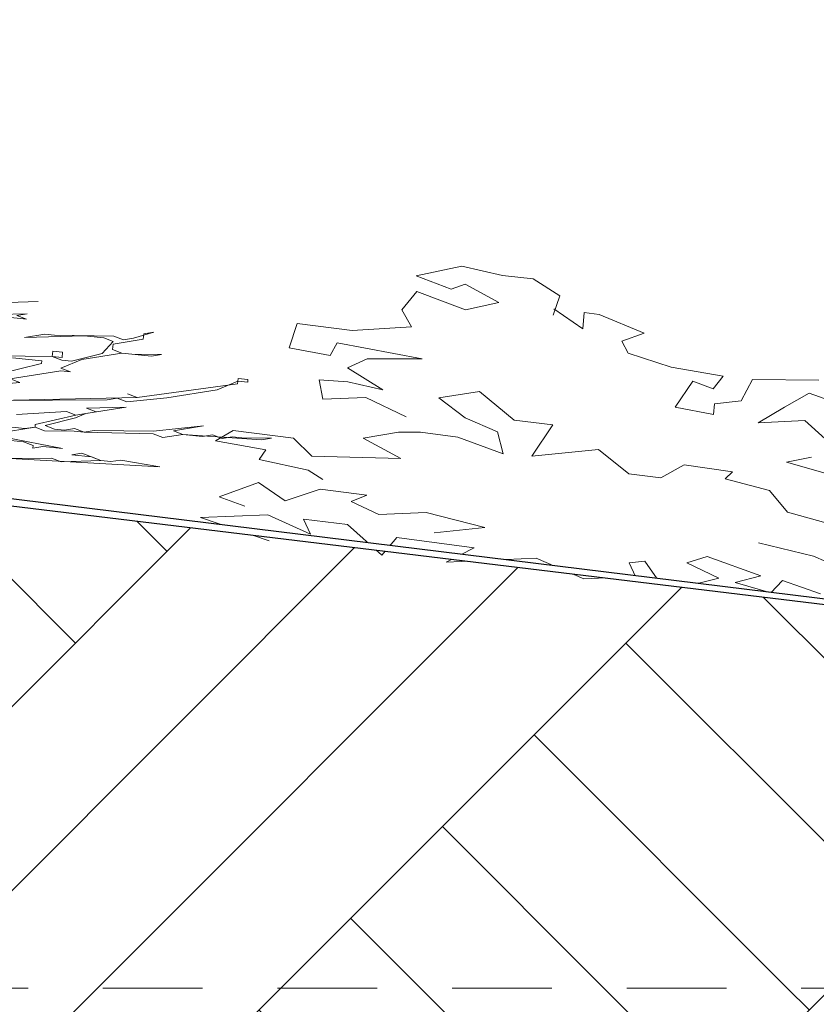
# Model space of a CAD drawing. Header units: millimetres. Extents: x 208545 to 5957542, y -593447 to 257160.
# Tile 57 of 60: x 5950165 to 5950964, y -590273 to -589286. Entities that reach past the tile are written whole.
import ezdxf

# ---------------------------------------------------------------- set-up
doc = ezdxf.new("R2010")
doc.units = ezdxf.units.MM
doc.header["$MEASUREMENT"] = 0
doc.linetypes.add('Przerywana KRÓTKA', pattern=[175, 100, -75])
doc.linetypes.add('Wipeout_Contour', pattern=[1000, 0, -1000])
for name, color, linetype, lineweight in [('Opisy - Etykiety_Nr_pióra__1', 7, 'Continuous', 13), ('Sytuacja - Teren_Nr_pióra__1', 7, 'Continuous', 13), ('Sytuacja - Teren_Nr_pióra__101', 252, 'Continuous', 5), ('Sytuacja - Teren_Nr_pióra__21', 7, 'Continuous', 25), ('Wnętrze - Umeblowanie_Nr_pióra__2', 8, 'Continuous', 13)]:
    doc.layers.add(name, color=color, linetype=linetype, lineweight=lineweight)
doc.layers.add('Sytuacja - Teren', color=7, linetype='Continuous')
doc.layers.add('Wnętrze - Umeblowanie', color=7, linetype='Continuous')
doc.dimstyles.new('STYL_AUTOMATYCZNY__3', dxfattribs={"dimtxt": 0.18, "dimasz": 364.8, "dimexe": 0.18, "dimexo": 0.0625, "dimgap": 0, "dimtad": 0, "dimtih": 1, "dimtoh": 1, "dimdec": 4, "dimzin": 0, "dimdsep": 46, "dimcen": 0.09, "dimadec": 0, "dimazin": 0, "dimtfac": 1, "dimtdec": 4, "dimtmove": 0, "dimatfit": 3, "dimldrblk": 'ARROWHEAD_11', "dimfxl": 1, "dimtolj": 1, "dimtzin": 0, "dimarcsym": 0})
pattern_1 = [(45, (5682170.8, -588257), (-275.77163, 275.77163), []), (45, (5682078.9, -588165.1), (-551.5433, 551.5433), []), (45, (5681986.94, -588073.15), (-551.5433, 551.5433), []), (135, (5681895.02, -587981.22), (91.92388, 91.92388), [390, -390])]

# ---------------------------------------------------------------- blocks, each defined once
blk = doc.blocks.new('Krzewy 27[13]_4', base_point=(5949710.05, -589788.02))
at = {"layer": 'Wnętrze - Umeblowanie_Nr_pióra__2', "color": 8, "linetype": 'Continuous', "lineweight": 13}
for p, q in [((5950183.76, -589568.85), (5950124.01, -589570.69)), ((5950163.85, -589569.46), (5950183.76, -589568.85)), ((5950172.56, -589581.11), (5950092.89, -589583.57)), ((5950132.73, -589582.34), (5950172.01, -589586.42)), ((5950162.47, -589582.74), (5950172.56, -589581.11)), ((5950172.01, -589586.42), (5950162.47, -589582.74)), ((5950190.27, -589601.74), (5950170.08, -589605.01)), ((5950170.08, -589605.01), (5950229.84, -589603.16)), ((5950200.1, -589602.76), (5950190.27, -589601.74)), ((5950259.58, -589603.57), (5950200.1, -589602.76)), ((5950229.84, -589603.16), (5950249.48, -589605.2)), ((5950269.12, -589607.24), (5950259.58, -589603.57)), ((5950299.69, -589599.68), (5950279.22, -589605.61)), ((5950289.04, -589606.63), (5950289.59, -589601.32)), ((5950289.59, -589601.32), (5950299.69, -589599.68)), ((5950259.02, -589608.88), (5950247.82, -589621.14)), ((5950249.48, -589605.2), (5950259.02, -589608.88)), ((5950258.2, -589616.85), (5950258.75, -589611.54)), ((5950258.75, -589611.54), (5950289.04, -589606.63)), ((5950279.22, -589605.61), (5950269.12, -589607.24)), ((5950197.89, -589624), (5950138.41, -589623.19)), ((5950198.44, -589618.69), (5950197.89, -589624)), ((5950207.43, -589627.68), (5950197.89, -589624)), ((5950197.89, -589624), (5950207.71, -589625.02)), ((5950208.26, -589619.71), (5950198.44, -589618.69)), ((5950207.71, -589625.02), (5950208.26, -589619.71)), ((5950247.82, -589621.14), (5950217.26, -589628.7)), ((5950227.35, -589627.06), (5950267.74, -589620.52)), ((5950267.74, -589620.52), (5950258.2, -589616.85)), ((5950267.74, -589620.52), (5950297.2, -589623.58)), ((5950277.56, -589621.54), (5950267.74, -589620.52)), ((5950307.3, -589621.95), (5950277.56, -589621.54)), ((5950297.2, -589623.58), (5950307.3, -589621.95)), ((5950095.54, -589653.63), (5950187.24, -589630.95)), ((5950187.52, -589628.29), (5950158.05, -589625.23)), ((5950187.24, -589630.95), (5950187.52, -589628.29)), ((5950206.61, -589635.64), (5950227.35, -589627.06)), ((5950217.26, -589628.7), (5950207.43, -589627.68)), ((5950155.84, -589646.48), (5950206.33, -589638.3)), ((5950206.33, -589638.3), (5950216.15, -589639.32)), ((5950216.15, -589639.32), (5950206.61, -589635.64)), ((5950025.13, -589662.42), (5950165.39, -589650.15)), ((5950165.39, -589650.15), (5950155.84, -589646.48)), ((5950383.66, -589651.36), (5950282.97, -589665.05)), ((5950363.19, -589657.28), (5950383.94, -589648.7)), ((5950384.22, -589646.05), (5950383.66, -589651.36)), ((5950383.94, -589648.7), (5950393.76, -589649.72)), ((5950394.04, -589647.07), (5950384.22, -589646.05)), ((5950393.76, -589649.72), (5950394.04, -589647.07)), ((5950282.97, -589665.05), (5950273.42, -589661.38)), ((5950273.42, -589661.38), (5950282.97, -589665.05)), ((5950312.71, -589665.46), (5950363.19, -589657.28)), ((5950282.97, -589665.05), (5950133.72, -589668.34)), ((5950133.72, -589668.34), (5950252.95, -589667.3)), ((5950252.95, -589667.3), (5950263.05, -589665.67)), ((5950263.05, -589665.67), (5950272.6, -589669.34)), ((5950272.6, -589669.34), (5950312.71, -589665.46)), ((5950212.01, -589679.15), (5950162.08, -589682.02)), ((5950162.08, -589682.02), (5950212.01, -589679.15)), ((5950221.56, -589682.83), (5950180.89, -589692.03)), ((5950221.56, -589682.83), (5950212.01, -589679.15)), ((5950212.01, -589679.15), (5950221.56, -589682.83)), ((5950221.28, -589685.49), (5950231.66, -589681.19)), ((5950241.75, -589679.56), (5950221.56, -589682.83)), ((5950231.66, -589681.19), (5950272.04, -589674.65)), ((5950272.04, -589674.65), (5950232.21, -589675.88)), ((5950232.21, -589675.88), (5950241.75, -589679.56)), ((5950180.89, -589692.03), (5950180.62, -589694.68)), ((5950190.71, -589693.05), (5950221.28, -589685.49)), ((5950200.26, -589696.72), (5950190.71, -589693.05)), ((5950349.51, -589693.44), (5950299.3, -589698.96)), ((5950319.22, -589698.35), (5950349.51, -589693.44)), ((5950140.23, -589701.22), (5950180.62, -589694.68)), ((5950170.52, -589696.32), (5950150.88, -589694.28)), ((5950180.62, -589694.68), (5950170.52, -589696.32)), ((5950180.62, -589694.68), (5950190.16, -589698.36)), ((5950190.16, -589698.36), (5950219.9, -589698.76)), ((5950210.08, -589697.74), (5950200.26, -589696.72)), ((5950220.18, -589696.11), (5950210.08, -589697.74)), ((5950219.9, -589698.76), (5950229.72, -589699.78)), ((5950229.72, -589699.78), (5950220.18, -589696.11)), ((5950239.82, -589698.15), (5950229.72, -589699.78)), ((5950229.72, -589699.78), (5950299.02, -589701.62)), ((5950299.3, -589698.96), (5950239.82, -589698.15)), ((5950299.02, -589701.62), (5950308.57, -589705.29)), ((5950308.57, -589705.29), (5950328.76, -589702.02)), ((5950328.76, -589702.02), (5950319.22, -589698.35)), ((5950328.76, -589702.02), (5950407.61, -589707.53)), ((5950348.41, -589704.06), (5950328.76, -589702.02)), ((5950358.5, -589702.43), (5950348.41, -589704.06)), ((5950368.05, -589706.1), (5950358.5, -589702.43)), ((5950139.68, -589706.53), (5950169.14, -589709.59)), ((5950208.15, -589716.33), (5950149.77, -589704.9)), ((5950169.14, -589709.59), (5950178.69, -589713.27)), ((5950178.69, -589713.27), (5950178.41, -589715.93)), ((5950378.15, -589704.47), (5950368.05, -589706.1)), ((5950387.97, -589705.49), (5950378.15, -589704.47)), ((5950417.71, -589705.89), (5950387.97, -589705.49)), ((5950407.61, -589707.53), (5950417.71, -589705.89)), ((5950088.36, -589722.68), (5950305.53, -589734.5)), ((5950178.41, -589715.93), (5950188.51, -589714.29)), ((5950188.51, -589714.29), (5950208.15, -589716.33)), ((5950227.52, -589721.03), (5950217.42, -589722.66)), ((5950217.42, -589722.66), (5950237.06, -589724.7)), ((5950246.61, -589728.38), (5950227.52, -589721.03)), ((5950197.23, -589725.93), (5950147.57, -589726.14)), ((5950206.77, -589729.61), (5950197.23, -589725.93)), ((5950246.61, -589728.38), (5950206.77, -589729.61)), ((5950237.06, -589724.7), (5950246.61, -589728.38)), ((5950256.43, -589729.4), (5950246.61, -589728.38)), ((5950266.53, -589727.77), (5950256.43, -589729.4)), ((5950305.53, -589734.5), (5950266.53, -589727.77))]:
    blk.add_line(p, q, dxfattribs=at)
blk = doc.blocks.new('Krzewy 27[14]_4', base_point=(5950842.13, -589859.64))
at = {"layer": 'Wnętrze - Umeblowanie_Nr_pióra__2', "color": 8, "linetype": 'Continuous', "lineweight": 13}
for p, q in [((5950562.67, -589543.26), (5950608.3, -589533.59)), ((5950608.3, -589533.59), (5950649.19, -589542.65)), ((5950597.55, -589556.49), (5950562.67, -589543.26)), ((5950649.19, -589542.65), (5950679.77, -589545.98)), ((5950611.6, -589551.51), (5950597.55, -589556.49)), ((5950645.53, -589569.98), (5950611.6, -589551.51)), ((5950679.77, -589545.98), (5950706.7, -589563.27)), ((5950548.31, -589577.26), (5950563.25, -589558.97)), ((5950563.25, -589558.97), (5950612.13, -589577.22)), ((5950706.7, -589563.27), (5950699.78, -589582.7)), ((5950612.13, -589577.22), (5950645.53, -589569.98)), ((5950557.94, -589594.34), (5950548.31, -589577.26)), ((5950700.52, -589576.06), (5950729.49, -589596.34)), ((5950729.49, -589596.34), (5950730.97, -589580)), ((5950730.97, -589580), (5950746.02, -589582.02)), ((5950746.02, -589582.02), (5950790.98, -589600.6)), ((5950435.26, -589615.27), (5950443.37, -589590.9)), ((5950443.37, -589590.9), (5950498.43, -589597.82)), ((5950498.43, -589597.82), (5950557.94, -589594.34)), ((5950790.98, -589600.6), (5950768.85, -589608.67)), ((5950483.5, -589610.45), (5950476.28, -589623.14)), ((5950568.62, -589626.43), (5950483.5, -589610.45)), ((5950768.85, -589608.67), (5950774.99, -589620.56)), ((5950476.28, -589623.14), (5950435.26, -589615.27)), ((5950774.99, -589620.56), (5950818.12, -589634.64)), ((5950493.61, -589635.47), (5950513.62, -589626.48)), ((5950513.62, -589626.48), (5950568.62, -589626.43)), ((5950529.19, -589657.33), (5950493.61, -589635.47)), ((5950818.12, -589634.64), (5950870.18, -589643.65)), ((5950870.18, -589643.65), (5950860.26, -589656.42)), ((5950468.95, -589666.8), (5950465.41, -589647.22)), ((5950465.41, -589647.22), (5950494.08, -589649.54)), ((5950494.08, -589649.54), (5950529.19, -589657.33)), ((5950839.72, -589648.85), (5950822.33, -589674.7)), ((5950860.26, -589656.42), (5950839.72, -589648.85)), ((5950888.47, -589668.3), (5950899.66, -589647.13)), ((5950899.66, -589647.13), (5950966.11, -589647.85)), ((5950585.33, -589665.29), (5950625.93, -589659.1)), ((5950625.93, -589659.1), (5950660.89, -589687.85)), ((5950956.52, -589660.86), (5950931.86, -589674.91)), ((5950981.82, -589669.66), (5950956.52, -589660.86)), ((5950512.02, -589665.16), (5950468.95, -589666.8)), ((5950552.66, -589684.34), (5950512.02, -589665.16)), ((5950611.58, -589685.58), (5950585.33, -589665.29)), ((5950860.59, -589682.28), (5950861.7, -589671.59)), ((5950861.7, -589671.59), (5950888.47, -589668.3)), ((5950822.33, -589674.7), (5950860.59, -589682.28)), ((5950931.86, -589674.91), (5950905.34, -589690.52)), ((5950644.06, -589699.4), (5950611.58, -589685.58)), ((5950660.89, -589687.85), (5950699.41, -589692.49)), ((5950699.41, -589692.49), (5950678.59, -589723.89)), ((5950905.34, -589690.52), (5950952.01, -589688.17)), ((5950952.01, -589688.17), (5950972.45, -589706.64)), ((5950361.43, -589708.46), (5950379.22, -589698.3)), ((5950379.22, -589698.3), (5950439.8, -589705.8)), ((5950509.52, -589705.84), (5950544.81, -589699.87)), ((5950544.81, -589699.87), (5950566.86, -589700)), ((5950566.86, -589700), (5950604.44, -589704.89)), ((5950649.68, -589721.43), (5950644.06, -589699.4)), ((5950411.82, -589717.41), (5950361.43, -589708.46)), ((5950439.8, -589705.8), (5950457.96, -589723.73)), ((5950547.31, -589726.13), (5950509.52, -589705.84)), ((5950604.44, -589704.89), (5950649.68, -589721.43)), ((5950405.31, -589727.09), (5950411.82, -589717.41)), ((5950678.59, -589723.89), (5950745.41, -589717.14)), ((5950745.41, -589717.14), (5950775.73, -589741.71)), ((5950454.34, -589737.95), (5950405.31, -589727.09)), ((5950457.96, -589723.73), (5950547.31, -589726.13)), ((5950807.87, -589745.68), (5950831.05, -589732.64)), ((5950831.05, -589732.64), (5950879.74, -589739.5)), ((5950958.89, -589724.78), (5950933.89, -589729.75)), ((5950933.89, -589729.75), (5950977.05, -589742.41)), ((5950468.96, -589747.25), (5950454.34, -589737.95)), ((5950775.73, -589741.71), (5950807.87, -589745.68)), ((5950879.74, -589739.5), (5950872.27, -589746.62)), ((5950404.51, -589750.16), (5950365.16, -589764.49)), ((5950431.23, -589768.67), (5950404.51, -589750.16)), ((5950872.27, -589746.62), (5950916.77, -589758.47)), ((5950466.47, -589757.05), (5950431.23, -589768.67)), ((5950513.31, -589763.15), (5950466.47, -589757.05)), ((5950916.77, -589758.47), (5950934.73, -589780.08)), ((5950365.16, -589764.49), (5950390.89, -589773.96)), ((5950497.34, -589769.41), (5950513.31, -589763.15)), ((5950525.1, -589782.21), (5950497.34, -589769.41)), ((5950572.48, -589780.48), (5950525.1, -589782.21)), ((5950631.3, -589795.33), (5950572.48, -589780.48)), ((5950934.73, -589780.08), (5950982.9, -589793.44)), ((5950414.04, -589782.78), (5950346.54, -589785.31)), ((5950346.54, -589785.31), (5950415.2, -589808.9)), ((5950456.68, -589802.17), (5950414.04, -589782.78)), ((5950493.76, -589792.34), (5950449.54, -589787.1)), ((5950449.54, -589787.1), (5950456.68, -589802.17)), ((5950528.02, -589823.02), (5950493.76, -589792.34)), ((5950580.53, -589800.86), (5950631.3, -589795.33)), ((5950543.22, -589805.44), (5950528.02, -589823.02)), ((5950620.8, -589815.85), (5950543.22, -589805.44)), ((5950960.72, -589824), (5950905.82, -589810.65)), ((5950592.73, -589830.22), (5950620.8, -589815.85)), ((5950682.82, -589825.98), (5950592.73, -589830.22)), ((5950730.74, -589846.8), (5950682.82, -589825.98)), ((5950791.79, -589828.99), (5950775.97, -589830.83)), ((5950775.97, -589830.83), (5950782.57, -589844.67)), ((5950806.41, -589850.1), (5950791.79, -589828.99)), ((5950854.18, -589824.49), (5950834, -589830.8)), ((5950834, -589830.8), (5950865.87, -589846.12)), ((5950907.92, -589843.85), (5950854.18, -589824.49)), ((5950988.56, -589836.13), (5950960.72, -589824)), ((5950782.57, -589844.67), (5950730.74, -589846.8)), ((5950846, -589851.2), (5950806.41, -589850.1)), ((5950865.87, -589846.12), (5950846, -589851.2)), ((5950882.42, -589850.37), (5950907.92, -589843.85)), ((5950917.9, -589860.97), (5950882.42, -589850.37)), ((5950929.79, -589848.64), (5950917.9, -589860.97)), ((5950967.68, -589861.97), (5950929.79, -589848.64))]:
    blk.add_line(p, q, dxfattribs=at)
blk = doc.blocks.new('ARROWHEAD_11')
at = {"color": 0, "linetype": 'Continuous', "lineweight": 0}
blk.add_line((0, 0), (-1, 0), dxfattribs=at)
at = {"color": 0, "linetype": 'Continuous', "lineweight": 0, "const_width": 0.25, "flags": 128}
blk.add_lwpolyline([(-0.125, 0, 1), (0.125, 0, 1)], format="xyb", close=True, dxfattribs=at)

msp = doc.modelspace()

# ---------------------------------------------------------------- hatches: boundary and pattern name
at = {"layer": 'Sytuacja - Teren_Nr_pióra__101', "linetype": 'Continuous', "lineweight": 5}
h = msp.add_hatch(dxfattribs=at)
h.set_pattern_fill('Grunt_0004', color=252, style=0, pattern_type=2)
h.set_pattern_definition(pattern_1)
h.paths.add_polyline_path([(5927094.113, -589956.995), (5928444.349, -589956.995), (5928744.349, -590256.995), (5951398.605, -590256.995), (5951698.605, -589956.995), (5953782.133, -589956.995), (5953782.133, -590870.884), (5927094.113, -590870.884)])

# ---------------------------------------------------------------- linework, layer by layer
at = {"layer": 'Sytuacja - Teren_Nr_pióra__101', "color": 252, "linetype": 'Przerywana KRÓTKA', "lineweight": 5}
msp.add_line((5951398.605, -590256.995), (5928744.349, -590256.995), dxfattribs=at)

# ---------------------------------------------------------------- block references
at = {"layer": 'Wnętrze - Umeblowanie', "color": 104, "linetype": 'Continuous', "lineweight": 13, "true_color": 0x029e21}
for name, p in [('Krzewy 27[13]_4', (5949710.055, -589788.017)), ('Krzewy 27[14]_4', (5950842.129, -589859.643))]:
    msp.add_blockref(name, p, dxfattribs=at)

# ---------------------------------------------------------------- next in the draw order: wipeouts: each hides what was drawn before it
at = {"color": 254, "linetype": 'Wipeout_Contour', "lineweight": 0, "ltscale": 17940147.23523577}
msp.add_wipeout([(5951698.605, -589956.995), (5949267.362, -589656.995), (5951695.386, -589956.995)], dxfattribs=at).dxf.layer = 'Sytuacja - Teren'

# ---------------------------------------------------------------- next in the draw order: wipeouts: each hides what was drawn before it
at = {"color": 254, "linetype": 'Wipeout_Contour', "lineweight": 0, "ltscale": 23919397.30748228}
msp.add_wipeout([(5951665.82, -589956.995), (5951695.386, -589956.995), (5949267.362, -589656.995), (5950125.283, -589770.263)], dxfattribs=at).dxf.layer = 'Sytuacja - Teren'

# ---------------------------------------------------------------- next in the draw order: hatches: boundary and pattern name
at = {"layer": 'Sytuacja - Teren_Nr_pióra__1', "linetype": 'Continuous', "lineweight": 13}
h = msp.add_hatch(dxfattribs=at)
h.set_pattern_fill('Grunt_0004', style=0, pattern_type=2)
h.set_pattern_definition(pattern_1)
h.paths.add_polyline_path([(5931862.677, -589453.385), (5930871.848, -589656.995), (5929652.054, -589807.907), (5928955.771, -589893.729), (5928444.349, -589956.995), (5928744.349, -590256.995), (5951398.605, -590256.995), (5951698.605, -589956.995), (5951684.898, -589956.995), (5951676.487, -589956.995), (5951665.82, -589956.995), (5950125.283, -589770.263), (5949211.104, -589656.995), (5948071.86, -589423.501), (5946760.917, -589156.995), (5944964.046, -588824.483), (5944590.303, -588756.995), (5944068.611, -588685.116), (5942349.934, -588456.995), (5940606.307, -588272.103), (5940469.17, -588256.995), (5940373.013, -588256.995), (5940155.682, -588256.995), (5939459.574, -588256.995), (5939037.185, -588303.823), (5937725.854, -588456.995), (5936480.001, -588626.534), (5935527.542, -588756.995), (5934539.263, -588934.142), (5933313.52, -589156.995)])

# ---------------------------------------------------------------- next in the draw order: linework, layer by layer
at = {"layer": 'Sytuacja - Teren_Nr_pióra__21', "color": 7, "linetype": 'Continuous', "lineweight": 25}
for p, q in [((5951698.605, -589956.995), (5949267.362, -589656.995)), ((5951665.82, -589956.995), (5950125.283, -589770.263))]:
    msp.add_line(p, q, dxfattribs=at)

# ---------------------------------------------------------------- next in the draw order: leaders
at = {"layer": 'Opisy - Etykiety_Nr_pióra__1', "color": 7, "linetype": 'Continuous', "lineweight": 13, "annotation_type": 0, "has_hookline": 1, "hookline_direction": 0, "text_width": 7720.5}
msp.add_leader([(5945386.152, -589811.725), (5945386.152, -592541.784), (5946288.278, -592541.784)], dimstyle='STYL_AUTOMATYCZNY__3', dxfattribs=at)

doc.saveas('drawing.dxf')
